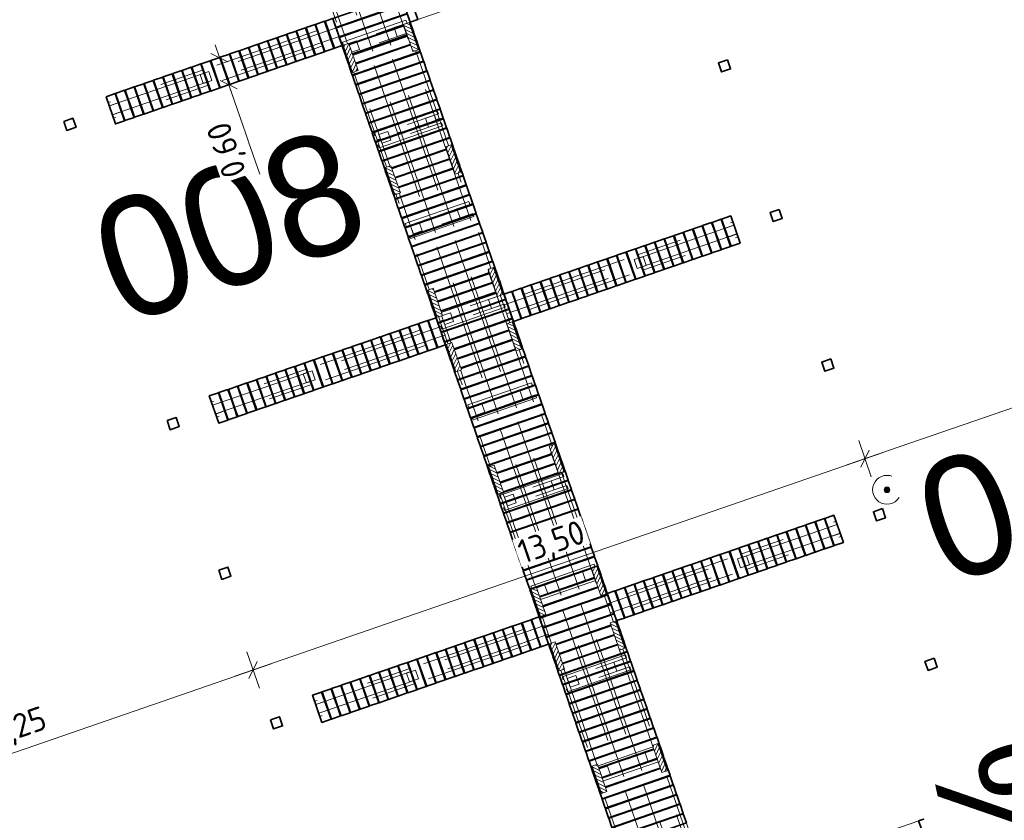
# Model space of a CAD drawing. Header units: metres. Extents: x 264779 to 275389, y 575281 to 580396.
# Tile 30 of 174: x 265242 to 265262, y 576987 to 577004. Entities that reach past the tile are written whole.
import ezdxf
from ezdxf.enums import TextEntityAlignment as Align

# ---------------------------------------------------------------- set-up
doc = ezdxf.new("R2018")
doc.units = ezdxf.units.M
doc.set_wipeout_variables(frame=1)
doc.linetypes.add('HIDDEN', pattern=[9.525, 6.35, -3.175])
for name, color, linetype, lineweight in [('B-ME-MO-BORING-S', 252, 'Continuous', 18), ('N-WA-RI-DETAIL1-G', 1, 'HIDDEN', 18), ('N-WE-IE-MEUBILAIR_WATERWEGMEUBILAIR_KIKKER-S', 11, 'Continuous', 18), ('N-WE-OG-TOPOGRAFIE-G', 7, 'Continuous', 35), ('N-XX-AL-TOPOGRAFIE-G', 7, 'Continuous', 35), ('X-XX-AL-AANPIJLING-T25', 7, 'Continuous', 25), ('X-XX-AL-VERKANTING_ÉÉN_OOR-S', 7, 'Continuous', 25)]:
    doc.layers.add(name, color=color, linetype=linetype, lineweight=lineweight)
doc.layers.add('X-XX-AL-HULPLAAG-G', color=6, linetype='Continuous', lineweight=18, plot=False)
doc.styles.add('NLCS-ISO-ANNOTATIVE-T25', font='NLCS-ISO.ttf', dxfattribs={"height": 2.5})
doc.styles.get("Standard").update_dxf_attribs({"font": 'arial.ttf'})
doc.dimstyles.new('NLCS-ANNOTATIVE-T25-SCHRAP', dxfattribs={"dimtxt": 2.5, "dimasz": 1.4, "dimexe": 2, "dimexo": 2, "dimgap": 0.7, "dimtad": 1, "dimzin": 0, "dimtxsty": 'NLCS-ISO-ANNOTATIVE-T25', "dimblk": 'OBLIQUE', "dimcen": 2.5, "dimdle": 2, "dimclrd": 256, "dimclre": 256, "dimclrt": 256, "dimadec": 1, "dimazin": 0, "dimtfac": 1, "dimtofl": 0, "dimtmove": 1, "dimatfit": 0, "dimldrblk": 'OBLIQUE', "dimfxl": 2, "dimfxlon": 1, "dimtfillclr": 256, "dimtolj": 1, "dimtzin": 0, "dimlwd": 18, "dimlwe": 18, "dimarcsym": 0})

# ---------------------------------------------------------------- blocks, each defined once
blk = doc.blocks.new('_Oblique')
at = {"color": 0, "linetype": 'ByBlock', "lineweight": -2}
blk.add_line((-0.5, -0.5), (0.5, 0.5), dxfattribs=at)
blk = doc.blocks.new('*D20')
at = {"layer": 'Defpoints', "color": 0, "transparency": 16777216}
for p in [(265259.412, 576994.948), (265262.645, 576985.588), (265249.166, 576983.263)]:
    blk.add_point(p, dxfattribs=at)
at = {"layer": 'X-XX-AL-AANPIJLING-T25', "lineweight": 18, "transparency": 16777216}
for p, q in [((265259.543, 576994.57), (265259.282, 576995.326)), ((265246.274, 576990.411), (265259.79, 576995.079)), ((265246.783, 576990.163), (265246.522, 576990.919))]:
    blk.add_line(p, q, dxfattribs=at)
at = {"layer": 'X-XX-AL-AANPIJLING-T25', "lineweight": 18, "transparency": 16777216, "xscale": 0.28, "yscale": 0.28, "zscale": 0.28}
for p, rotation in [((265259.412, 576994.948), 19.05492901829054), ((265246.653, 576990.541), 199.0549290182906)]:
    blk.add_blockref('_Oblique', p, dxfattribs=dict(at, rotation=rotation))
at = {"layer": 'X-XX-AL-AANPIJLING-T25', "transparency": 16777216, "insert": (265252.889, 576993.161), "char_height": 0.5, "attachment_point": 5, "rotation": 19.0549, "style": 'NLCS-ISO-ANNOTATIVE-T25', "bg_fill": 3, "box_fill_scale": 1.1, "bg_fill_color": 256, "bg_fill_true_color": 13158600, "bg_fill_transparency": 0}
blk.add_mtext('\\A1;13,50', dxfattribs=at)
blk = doc.blocks.new('*D21')
at = {"layer": 'Defpoints', "color": 0, "transparency": 16777216}
for p in [(265271.7, 576999.193), (265274.282, 576991.719), (265262.645, 576985.588)]:
    blk.add_point(p, dxfattribs=at)
at = {"layer": 'X-XX-AL-AANPIJLING-T25', "lineweight": 18, "transparency": 16777216}
for p, q in [((265271.831, 576998.815), (265271.57, 576999.571)), ((265259.034, 576994.818), (265272.078, 576999.323)), ((265259.543, 576994.57), (265259.282, 576995.326))]:
    blk.add_line(p, q, dxfattribs=at)
at = {"layer": 'X-XX-AL-AANPIJLING-T25', "lineweight": 18, "transparency": 16777216, "xscale": 0.28, "yscale": 0.28, "zscale": 0.28}
for p, rotation in [((265271.7, 576999.193), 19.05492901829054), ((265259.412, 576994.948), 199.0549290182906)]:
    blk.add_blockref('_Oblique', p, dxfattribs=dict(at, rotation=rotation))
at = {"layer": 'X-XX-AL-AANPIJLING-T25', "transparency": 16777216, "insert": (265265.413, 576997.486), "char_height": 0.5, "attachment_point": 5, "rotation": 19.0549, "style": 'NLCS-ISO-ANNOTATIVE-T25', "bg_fill": 3, "box_fill_scale": 1.1, "bg_fill_color": 256, "bg_fill_true_color": 13158600, "bg_fill_transparency": 0}
blk.add_mtext('\\A1;13,00', dxfattribs=at)
blk = doc.blocks.new('*U54')
h = blk.add_hatch(color=256)
h.dxf.hatch_style = 1
h.paths.add_polyline_path([(-4.55, 13.24), (0, 0), (-2.36, -0.81)])
at = {"flags": 128}
blk.add_lwpolyline([(-4.55, 13.24), (0, 0), (-2.36, -0.81), (-4.55, 13.24)], dxfattribs=at)
at = {"lineweight": 30, "flags": 47}
blk.add_attdef('HELLING', text='', height=2.5, rotation=101.9534, dxfattribs=at).set_placement((-5.71, 9.93), align=Align.BOTTOM_RIGHT)
blk = doc.blocks.new('*D60')
at = {"layer": 'Defpoints', "color": 0, "transparency": 16777216}
for p in [(265246.188, 577003.393), (265246.146, 577002.743), (265246.384, 577002.826)]:
    blk.add_point(p, dxfattribs=at)
at = {"layer": 'X-XX-AL-AANPIJLING-T25', "lineweight": 18, "transparency": 16777216}
for p, q in [((265245.95, 577003.311), (265245.859, 577003.575)), ((265245.95, 577003.311), (265245.572, 577003.18)), ((265245.95, 577003.311), (265246.146, 577002.743)), ((265246.146, 577002.743), (265245.768, 577002.613)), ((265246.146, 577002.743), (265246.237, 577002.479)), ((265246.79, 577000.878), (265246.146, 577002.743))]:
    blk.add_line(p, q, dxfattribs=at)
at = {"layer": 'X-XX-AL-AANPIJLING-T25', "lineweight": 18, "transparency": 16777216, "xscale": 0.28, "yscale": 0.28, "zscale": 0.28}
for p, rotation in [((265245.95, 577003.311), 289.0405523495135), ((265246.146, 577002.743), 109.0405523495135)]:
    blk.add_blockref('_Oblique', p, dxfattribs=dict(at, rotation=rotation))
at = {"layer": 'X-XX-AL-AANPIJLING-T25', "transparency": 16777216, "insert": (265246.145, 577001.398), "char_height": 0.5, "attachment_point": 5, "rotation": 109.0406, "style": 'NLCS-ISO-ANNOTATIVE-T25', "bg_fill": 3, "box_fill_scale": 1.1, "bg_fill_color": 256, "bg_fill_true_color": 13158600, "bg_fill_transparency": 0}
blk.add_mtext('\\A1;0,60', dxfattribs=at)
blk = doc.blocks.new('*D87')
at = {"layer": 'Defpoints', "color": 0, "transparency": 16777216}
for p in [(265246.653, 576990.541), (265249.166, 576983.263), (265240.915, 576975.761)]:
    blk.add_point(p, dxfattribs=at)
at = {"layer": 'X-XX-AL-AANPIJLING-T25', "lineweight": 18, "transparency": 16777216}
for p, q in [((265246.783, 576990.163), (265246.522, 576990.919)), ((265236.588, 576987.065), (265247.031, 576990.672)), ((265237.097, 576986.817), (265236.836, 576987.574))]:
    blk.add_line(p, q, dxfattribs=at)
at = {"layer": 'X-XX-AL-AANPIJLING-T25', "lineweight": 18, "transparency": 16777216, "xscale": 0.28, "yscale": 0.28, "zscale": 0.28}
for p, rotation in [((265246.653, 576990.541), 19.05492901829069), ((265236.966, 576987.195), 199.0549290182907)]:
    blk.add_blockref('_Oblique', p, dxfattribs=dict(at, rotation=rotation))
at = {"layer": 'X-XX-AL-AANPIJLING-T25', "transparency": 16777216, "insert": (265241.666, 576989.284), "char_height": 0.5, "attachment_point": 5, "rotation": 19.0549, "style": 'NLCS-ISO-ANNOTATIVE-T25', "bg_fill": 3, "box_fill_scale": 1.1, "bg_fill_color": 256, "bg_fill_true_color": 13158600, "bg_fill_transparency": 0}
blk.add_mtext('\\A1;10,25', dxfattribs=at)
blk = doc.blocks.new('Boring uitgevoerd door derden')
h = blk.add_hatch(color=256)
h.dxf.hatch_style = 1
edge = h.paths.add_edge_path()
edge.add_arc((0, 0), 0.3, 0, 360)
for radius in [1.5, 0.3]:
    blk.add_circle((0, 0), radius)
at = {"lineweight": 30, "flags": 104}
blk.add_attdef('01', text='', height=1.8, dxfattribs=at).set_placement((2.52, 0.99), align=Align.TOP_LEFT)
blk = doc.blocks.new('Kikker')
blk.add_wipeout([(0, 0.6), (0, 0), (3, 0), (3, 0.6)])
at = {"layer": 'N-WE-IE-MEUBILAIR_WATERWEGMEUBILAIR_KIKKER-S'}
h = blk.add_hatch(dxfattribs=at)
h.set_pattern_fill('ANSI31', color=256, scale=0.1, angle=-138.5509)
h.set_pattern_definition([(225, (1.68545, 2.0885), (0.224506, -0.224506), [])])
h.paths.add_polyline_path([(3, 0), (0, 0), (0, 0.6), (3, 0.6)])
blk.add_lwpolyline([(3, 0), (0, 0), (0, 0.6), (3, 0.6)], close=True, dxfattribs=at)

msp = doc.modelspace()

# ---------------------------------------------------------------- linework, layer by layer
at = {"layer": 'N-WA-RI-DETAIL1-G', "ltscale": 0.35, "flags": 128}
for points in [[(265249.157, 577005.796), (265250.465, 577002.015), (265250.532, 577002.038), (265249.223, 577005.818)], [(265248.423, 577005.541), (265249.731, 577001.761), (265249.665, 577001.738), (265248.357, 577005.518)], [(265248.801, 577005.672), (265250.109, 577001.892), (265250.043, 577001.869), (265248.735, 577005.649)], [(265248, 577005.395), (265249.308, 577001.615), (265249.242, 577001.592), (265247.933, 577005.372)], [(265248.539, 577003.568), (265248.516, 577003.634), (265249.839, 577004.092), (265249.862, 577004.026)], [(265248.444, 577003.952), (265245.639, 577002.987), (265245.616, 577003.053), (265248.422, 577004.018)], [(265249.595, 577003.934), (265249.78, 577003.998), (265249.843, 577003.813), (265249.659, 577003.75)], [(265248.508, 577003.767), (265245.702, 577002.802), (265245.725, 577002.736), (265248.531, 577003.701)], [(265247.438, 577003.605), (265247.622, 577003.669), (265247.686, 577003.485), (265247.502, 577003.421)], [(265248.603, 577003.384), (265248.626, 577003.318), (265249.949, 577003.776), (265249.926, 577003.842)], [(265248.622, 577003.597), (265248.806, 577003.661), (265248.87, 577003.476), (265248.686, 577003.413)], [(265245.639, 577002.987), (265243.653, 577002.304), (265243.63, 577002.37), (265245.616, 577003.053)], [(265245.547, 577002.955), (265245.731, 577003.018), (265245.795, 577002.834), (265245.61, 577002.77)], [(265245.702, 577002.802), (265243.717, 577002.119), (265243.739, 577002.053), (265245.725, 577002.736)], [(265243.656, 577002.302), (265243.84, 577002.366), (265243.904, 577002.182), (265243.72, 577002.118)], [(265249.193, 577001.678), (265249.17, 577001.744), (265250.494, 577002.202), (265250.516, 577002.136)], [(265250.249, 577002.044), (265250.434, 577002.108), (265250.497, 577001.923), (265250.313, 577001.86)], [(265250.466, 577002.015), (265251.774, 576998.235), (265251.84, 576998.258), (265250.532, 577002.038)], [(265249.257, 577001.494), (265249.28, 577001.428), (265250.603, 577001.886), (265250.58, 577001.952)], [(265250.109, 577001.892), (265251.417, 576998.112), (265251.351, 576998.089), (265250.043, 577001.869)], [(265249.308, 577001.615), (265250.616, 576997.835), (265250.55, 576997.812), (265249.242, 577001.592)], [(265249.276, 577001.707), (265249.46, 577001.771), (265249.524, 577001.586), (265249.34, 577001.523)], [(265249.731, 577001.761), (265251.039, 576997.981), (265250.973, 576997.958), (265249.665, 577001.738)], [(265249.848, 576999.788), (265249.825, 576999.854), (265251.148, 577000.312), (265251.171, 577000.246)], [(265250.904, 577000.154), (265251.088, 577000.217), (265251.151, 577000.033), (265250.967, 576999.969)], [(265249.911, 576999.604), (265249.934, 576999.538), (265251.257, 576999.996), (265251.234, 577000.062)], [(265249.93, 576999.817), (265250.114, 576999.88), (265250.178, 576999.696), (265249.994, 576999.632)], [(265254.693, 576999.129), (265256.677, 576999.816), (265256.654, 576999.883), (265254.67, 576999.195)], [(265256.675, 576999.813), (265256.491, 576999.75), (265256.555, 576999.566), (265256.739, 576999.629)], [(265254.756, 576998.945), (265256.741, 576999.632), (265256.763, 576999.566), (265254.779, 576998.879)], [(265251.889, 576998.158), (265254.693, 576999.129), (265254.67, 576999.195), (265251.866, 576998.225)], [(265254.785, 576999.161), (265254.6, 576999.097), (265254.664, 576998.913), (265254.848, 576998.977)], [(265251.953, 576997.974), (265254.756, 576998.945), (265254.779, 576998.879), (265251.975, 576997.908)], [(265250.502, 576997.898), (265250.479, 576997.964), (265251.802, 576998.422), (265251.825, 576998.356)], [(265252.895, 576998.507), (265252.711, 576998.443), (265252.774, 576998.259), (265252.958, 576998.322)], [(265250.565, 576997.714), (265250.588, 576997.648), (265251.911, 576998.105), (265251.888, 576998.172)], [(265251.558, 576998.264), (265251.742, 576998.327), (265251.806, 576998.143), (265251.621, 576998.079)], [(265251.774, 576998.235), (265253.082, 576994.455), (265253.148, 576994.477), (265251.84, 576998.257)], [(265250.584, 576997.927), (265250.769, 576997.99), (265250.832, 576997.806), (265250.648, 576997.742)], [(265251.039, 576997.98), (265252.347, 576994.2), (265252.281, 576994.177), (265250.973, 576997.957)], [(265251.417, 576998.111), (265252.725, 576994.331), (265252.659, 576994.308), (265251.351, 576998.088)], [(265250.598, 576997.713), (265247.792, 576996.748), (265247.769, 576996.814), (265250.575, 576997.779)], [(265250.616, 576997.834), (265251.924, 576994.054), (265251.858, 576994.031), (265250.55, 576997.811)], [(265250.661, 576997.528), (265247.856, 576996.563), (265247.878, 576996.497), (265250.684, 576997.462)], [(265249.591, 576997.366), (265249.775, 576997.43), (265249.839, 576997.246), (265249.655, 576997.182)], [(265247.792, 576996.748), (265245.806, 576996.065), (265245.783, 576996.131), (265247.769, 576996.814)], [(265247.7, 576996.716), (265247.884, 576996.779), (265247.948, 576996.595), (265247.763, 576996.532)], [(265247.856, 576996.563), (265245.87, 576995.88), (265245.893, 576995.814), (265247.878, 576996.497)], [(265251.156, 576996.007), (265251.133, 576996.073), (265252.456, 576996.531), (265252.479, 576996.465)], [(265251.219, 576995.823), (265251.242, 576995.757), (265252.565, 576996.215), (265252.543, 576996.281)], [(265252.212, 576996.373), (265252.396, 576996.437), (265252.46, 576996.252), (265252.275, 576996.189)], [(265245.809, 576996.063), (265245.994, 576996.127), (265246.057, 576995.943), (265245.873, 576995.879)], [(265251.238, 576996.036), (265251.423, 576996.1), (265251.486, 576995.916), (265251.302, 576995.852)], [(265251.81, 576994.117), (265251.787, 576994.183), (265253.11, 576994.641), (265253.133, 576994.575)], [(265252.866, 576994.483), (265253.05, 576994.547), (265253.114, 576994.362), (265252.929, 576994.299)], [(265253.082, 576994.454), (265254.39, 576990.674), (265254.456, 576990.697), (265253.148, 576994.477)], [(265251.874, 576993.933), (265251.896, 576993.867), (265253.219, 576994.325), (265253.197, 576994.391)], [(265252.725, 576994.331), (265254.034, 576990.551), (265253.967, 576990.528), (265252.659, 576994.308)], [(265251.924, 576994.054), (265253.233, 576990.274), (265253.166, 576990.251), (265251.858, 576994.031)], [(265251.892, 576994.146), (265252.077, 576994.21), (265252.14, 576994.026), (265251.956, 576993.962)], [(265252.347, 576994.2), (265253.656, 576990.42), (265253.589, 576990.397), (265252.281, 576994.177)], [(265256.846, 576992.89), (265258.83, 576993.577), (265258.807, 576993.644), (265256.823, 576992.956)], [(265258.828, 576993.575), (265258.644, 576993.511), (265258.708, 576993.327), (265258.892, 576993.39)], [(265256.909, 576992.706), (265258.894, 576993.393), (265258.917, 576993.327), (265256.932, 576992.64)], [(265254.042, 576991.919), (265256.846, 576992.89), (265256.823, 576992.956), (265254.019, 576991.986)], [(265256.938, 576992.922), (265256.754, 576992.859), (265256.817, 576992.674), (265257.002, 576992.738)], [(265252.464, 576992.227), (265252.441, 576992.293), (265253.764, 576992.751), (265253.787, 576992.685)], [(265253.52, 576992.593), (265253.704, 576992.656), (265253.768, 576992.472), (265253.584, 576992.408)], [(265254.106, 576991.735), (265256.909, 576992.706), (265256.932, 576992.64), (265254.129, 576991.669)], [(265252.528, 576992.043), (265252.551, 576991.977), (265253.874, 576992.435), (265253.851, 576992.501)], [(265252.547, 576992.256), (265252.731, 576992.319), (265252.795, 576992.135), (265252.61, 576992.071)], [(265255.048, 576992.268), (265254.864, 576992.204), (265254.927, 576992.02), (265255.112, 576992.083)], [(265252.751, 576991.474), (265249.945, 576990.509), (265249.922, 576990.575), (265252.728, 576991.54)], [(265252.814, 576991.289), (265250.009, 576990.324), (265250.032, 576990.258), (265252.837, 576991.223)], [(265251.744, 576991.127), (265251.929, 576991.191), (265251.992, 576991.007), (265251.808, 576990.943)], [(265253.118, 576990.337), (265253.095, 576990.403), (265254.418, 576990.861), (265254.441, 576990.795)], [(265254.174, 576990.703), (265254.358, 576990.766), (265254.422, 576990.582), (265254.238, 576990.518)], [(265249.945, 576990.509), (265247.959, 576989.826), (265247.936, 576989.892), (265249.922, 576990.575)], [(265249.853, 576990.477), (265250.037, 576990.541), (265250.101, 576990.356), (265249.917, 576990.293)], [(265253.182, 576990.153), (265253.205, 576990.087), (265254.528, 576990.545), (265254.505, 576990.611)], [(265254.034, 576990.55), (265255.342, 576986.77), (265255.276, 576986.747), (265253.968, 576990.527)], [(265254.39, 576990.674), (265255.698, 576986.894), (265255.765, 576986.916), (265254.457, 576990.697)], [(265250.009, 576990.324), (265248.023, 576989.641), (265248.046, 576989.575), (265250.032, 576990.258)], [(265253.201, 576990.366), (265253.385, 576990.429), (265253.449, 576990.245), (265253.264, 576990.181)], [(265253.656, 576990.419), (265254.964, 576986.639), (265254.898, 576986.616), (265253.59, 576990.397)], [(265253.233, 576990.273), (265254.541, 576986.493), (265254.475, 576986.47), (265253.167, 576990.25)], [(265247.962, 576989.824), (265248.147, 576989.888), (265248.21, 576989.704), (265248.026, 576989.64)], [(265253.772, 576988.446), (265253.749, 576988.513), (265255.072, 576988.97), (265255.095, 576988.904)], [(265253.836, 576988.262), (265253.859, 576988.196), (265255.182, 576988.654), (265255.159, 576988.72)], [(265254.828, 576988.812), (265255.013, 576988.876), (265255.076, 576988.691), (265254.892, 576988.628)], [(265253.855, 576988.475), (265254.039, 576988.539), (265254.103, 576988.355), (265253.919, 576988.291)]]:
    msp.add_lwpolyline(points, close=True, dxfattribs=at)
at = {"layer": 'N-WE-OG-TOPOGRAFIE-G', "ltscale": 0.1}
for points in [[(265256.545, 577003.265), (265256.61, 577003.075), (265256.421, 577003.01), (265256.356, 577003.199)], [(265242.707, 577001.98), (265242.772, 577001.791), (265242.961, 577001.856), (265242.896, 577002.045)], [(265257.621, 577000.145), (265257.687, 576999.956), (265257.498, 576999.891), (265257.432, 577000.08)], [(265243.783, 576998.86), (265243.849, 576998.671), (265244.038, 576998.737), (265243.972, 576998.926)], [(265258.698, 576997.026), (265258.763, 576996.837), (265258.574, 576996.771), (265258.509, 576996.96)], [(265244.86, 576995.741), (265244.925, 576995.552), (265245.114, 576995.617), (265245.049, 576995.806)]]:
    msp.add_lwpolyline(points, close=True, dxfattribs=at)
at = {"layer": 'N-XX-AL-TOPOGRAFIE-G', "flags": 128}
for points in [[(265248.313, 577004.126), (265248.379, 577003.937), (265249.797, 577004.427), (265249.731, 577004.616)], [(265249.892, 577004.671), (265249.731, 577004.616), (265249.927, 577004.048), (265250.088, 577004.104)], [(265248.382, 577003.928), (265248.447, 577003.739), (265249.865, 577004.228), (265249.8, 577004.417)], [(265248.153, 577004.071), (265248.313, 577004.126), (265248.509, 577003.559), (265248.348, 577003.504)], [(265248.45, 577003.729), (265248.516, 577003.54), (265249.934, 577004.03), (265249.868, 577004.219)], [(265247.557, 577003.865), (265247.746, 577003.93), (265247.942, 577003.363), (265247.753, 577003.298)], [(265247.756, 577003.934), (265247.945, 577003.999), (265248.14, 577003.432), (265247.951, 577003.367)], [(265247.954, 577004.002), (265248.143, 577004.067), (265248.339, 577003.5), (265248.15, 577003.435)], [(265248.519, 577003.531), (265248.584, 577003.342), (265250.002, 577003.831), (265249.937, 577004.02)], [(265246.962, 577003.66), (265247.151, 577003.725), (265247.346, 577003.158), (265247.157, 577003.093)], [(265247.16, 577003.728), (265247.349, 577003.793), (265247.545, 577003.226), (265247.356, 577003.161)], [(265247.359, 577003.797), (265247.548, 577003.862), (265247.743, 577003.295), (265247.554, 577003.23)], [(265248.587, 577003.332), (265248.653, 577003.143), (265250.071, 577003.633), (265250.005, 577003.822)], [(265246.366, 577003.454), (265246.555, 577003.519), (265246.751, 577002.952), (265246.562, 577002.887)], [(265246.565, 577003.523), (265246.754, 577003.588), (265246.949, 577003.021), (265246.76, 577002.956)], [(265246.763, 577003.591), (265246.952, 577003.656), (265247.148, 577003.089), (265246.959, 577003.024)], [(265248.656, 577003.134), (265248.721, 577002.945), (265250.139, 577003.434), (265250.074, 577003.623)], [(265245.771, 577003.249), (265245.96, 577003.314), (265246.155, 577002.747), (265245.966, 577002.681)], [(265245.969, 577003.317), (265246.158, 577003.382), (265246.354, 577002.815), (265246.165, 577002.75)], [(265246.168, 577003.386), (265246.357, 577003.451), (265246.552, 577002.884), (265246.363, 577002.818)], [(265248.724, 577002.935), (265248.79, 577002.746), (265250.208, 577003.235), (265250.142, 577003.425)], [(265245.175, 577003.043), (265245.364, 577003.108), (265245.56, 577002.541), (265245.371, 577002.476)], [(265245.374, 577003.112), (265245.563, 577003.177), (265245.758, 577002.61), (265245.569, 577002.544)], [(265245.572, 577003.18), (265245.761, 577003.245), (265245.957, 577002.678), (265245.768, 577002.613)], [(265248.793, 577002.737), (265248.858, 577002.548), (265250.276, 577003.037), (265250.211, 577003.226)], [(265244.579, 577002.838), (265244.769, 577002.903), (265244.964, 577002.336), (265244.775, 577002.27)], [(265244.778, 577002.906), (265244.967, 577002.971), (265245.163, 577002.404), (265244.974, 577002.339)], [(265244.976, 577002.975), (265245.166, 577003.04), (265245.361, 577002.473), (265245.172, 577002.407)], [(265248.861, 577002.538), (265248.927, 577002.349), (265250.345, 577002.838), (265250.279, 577003.028)], [(265244.049, 577002.443), (265243.984, 577002.632), (265244.173, 577002.697), (265244.369, 577002.13), (265244.18, 577002.065), (265244.114, 577002.254)], [(265244.182, 577002.701), (265244.371, 577002.766), (265244.567, 577002.199), (265244.378, 577002.133)], [(265244.381, 577002.769), (265244.57, 577002.834), (265244.766, 577002.267), (265244.577, 577002.202)], [(265248.93, 577002.34), (265248.995, 577002.151), (265250.413, 577002.64), (265250.348, 577002.829)], [(265243.587, 577002.495), (265243.776, 577002.56), (265243.972, 577001.993), (265243.783, 577001.928)], [(265244.105, 577002.251), (265244.17, 577002.062), (265243.981, 577001.996), (265243.785, 577002.564), (265243.974, 577002.629), (265244.04, 577002.44)], [(265248.998, 577002.141), (265249.064, 577001.952), (265250.482, 577002.441), (265250.416, 577002.631)], [(265249.067, 577001.943), (265249.132, 577001.754), (265250.55, 577002.243), (265250.485, 577002.432)], [(265249.135, 577001.744), (265249.201, 577001.555), (265250.619, 577002.044), (265250.553, 577002.233)], [(265249.204, 577001.546), (265249.269, 577001.357), (265250.687, 577001.846), (265250.622, 577002.035)], [(265249.272, 577001.347), (265249.338, 577001.158), (265250.756, 577001.647), (265250.69, 577001.836)], [(265249.341, 577001.149), (265249.406, 577000.96), (265250.824, 577001.449), (265250.759, 577001.638)], [(265249.409, 577000.95), (265249.475, 577000.761), (265250.893, 577001.25), (265250.827, 577001.439)], [(265249.478, 577000.752), (265249.543, 577000.563), (265250.961, 577001.052), (265250.896, 577001.241)], [(265249.547, 577000.553), (265249.612, 577000.364), (265251.03, 577000.853), (265250.964, 577001.042)], [(265249.615, 577000.355), (265249.68, 577000.165), (265251.098, 577000.655), (265251.033, 577000.844)], [(265249.684, 577000.156), (265249.749, 576999.967), (265251.167, 577000.456), (265251.101, 577000.645)], [(265249.752, 576999.958), (265249.817, 576999.768), (265251.235, 577000.258), (265251.17, 577000.447)], [(265249.821, 576999.759), (265249.886, 576999.57), (265251.304, 577000.059), (265251.238, 577000.248)], [(265249.889, 576999.561), (265249.954, 576999.371), (265251.372, 576999.861), (265251.307, 577000.05)], [(265256.611, 577000.008), (265256.422, 576999.943), (265256.618, 576999.375), (265256.807, 576999.441)], [(265249.958, 576999.362), (265250.023, 576999.173), (265251.441, 576999.662), (265251.376, 576999.851)], [(265256.015, 576999.802), (265255.826, 576999.737), (265256.022, 576999.17), (265256.211, 576999.235)], [(265256.279, 576999.682), (265256.214, 576999.871), (265256.025, 576999.806), (265256.221, 576999.238), (265256.41, 576999.304), (265256.344, 576999.493)], [(265256.354, 576999.496), (265256.419, 576999.307), (265256.608, 576999.372), (265256.412, 576999.939), (265256.223, 576999.874), (265256.289, 576999.685)], [(265250.026, 576999.163), (265250.091, 576998.974), (265251.509, 576999.464), (265251.444, 576999.653)], [(265255.42, 576999.597), (265255.231, 576999.532), (265255.427, 576998.964), (265255.616, 576999.03)], [(265255.618, 576999.665), (265255.429, 576999.6), (265255.625, 576999.033), (265255.814, 576999.098)], [(265255.817, 576999.734), (265255.628, 576999.669), (265255.824, 576999.101), (265256.013, 576999.167)], [(265250.095, 576998.965), (265250.16, 576998.776), (265251.578, 576999.265), (265251.513, 576999.454)], [(265254.824, 576999.391), (265254.635, 576999.326), (265254.831, 576998.759), (265255.02, 576998.824)], [(265255.023, 576999.46), (265254.834, 576999.395), (265255.029, 576998.827), (265255.219, 576998.893)], [(265255.221, 576999.528), (265255.032, 576999.463), (265255.228, 576998.896), (265255.417, 576998.961)], [(265250.163, 576998.766), (265250.228, 576998.577), (265251.646, 576999.067), (265251.581, 576999.256)], [(265254.229, 576999.186), (265254.04, 576999.12), (265254.235, 576998.553), (265254.425, 576998.619)], [(265254.427, 576999.254), (265254.238, 576999.189), (265254.434, 576998.622), (265254.623, 576998.687)], [(265254.626, 576999.323), (265254.437, 576999.258), (265254.632, 576998.69), (265254.822, 576998.756)], [(265250.232, 576998.568), (265250.297, 576998.379), (265251.715, 576998.868), (265251.65, 576999.057)], [(265253.633, 576998.98), (265253.444, 576998.915), (265253.64, 576998.348), (265253.829, 576998.413)], [(265253.832, 576999.049), (265253.643, 576998.983), (265253.838, 576998.416), (265254.027, 576998.482)], [(265254.03, 576999.117), (265253.841, 576999.052), (265254.037, 576998.485), (265254.226, 576998.55)], [(265250.3, 576998.369), (265250.365, 576998.18), (265251.783, 576998.67), (265251.718, 576998.859)], [(265253.038, 576998.775), (265252.849, 576998.709), (265253.044, 576998.142), (265253.233, 576998.208)], [(265253.236, 576998.843), (265253.047, 576998.778), (265253.243, 576998.211), (265253.432, 576998.276)], [(265253.435, 576998.912), (265253.246, 576998.846), (265253.441, 576998.279), (265253.63, 576998.345)], [(265250.369, 576998.171), (265250.434, 576997.982), (265251.852, 576998.471), (265251.787, 576998.66)], [(265252.442, 576998.569), (265252.253, 576998.504), (265252.449, 576997.937), (265252.638, 576998.002)], [(265252.641, 576998.638), (265252.452, 576998.572), (265252.647, 576998.005), (265252.836, 576998.07)], [(265252.839, 576998.706), (265252.65, 576998.641), (265252.846, 576998.074), (265253.035, 576998.139)], [(265250.437, 576997.972), (265250.502, 576997.783), (265251.92, 576998.273), (265251.855, 576998.462)], [(265252.045, 576998.432), (265251.884, 576998.377), (265252.08, 576997.81), (265252.241, 576997.865)], [(265252.244, 576998.501), (265252.055, 576998.435), (265252.25, 576997.868), (265252.439, 576997.933)], [(265250.506, 576997.774), (265250.571, 576997.585), (265251.989, 576998.074), (265251.924, 576998.263)], [(265250.574, 576997.575), (265250.639, 576997.386), (265252.057, 576997.876), (265251.992, 576998.065)], [(265249.909, 576997.695), (265250.098, 576997.76), (265250.294, 576997.193), (265250.105, 576997.128)], [(265250.107, 576997.763), (265250.296, 576997.829), (265250.492, 576997.261), (265250.303, 576997.196)], [(265250.306, 576997.832), (265250.467, 576997.887), (265250.662, 576997.32), (265250.502, 576997.265)], [(265250.643, 576997.377), (265250.708, 576997.188), (265252.126, 576997.677), (265252.061, 576997.866)], [(265249.313, 576997.489), (265249.502, 576997.555), (265249.698, 576996.987), (265249.509, 576996.922)], [(265249.512, 576997.558), (265249.701, 576997.623), (265249.897, 576997.056), (265249.708, 576996.991)], [(265249.71, 576997.626), (265249.899, 576997.692), (265250.095, 576997.124), (265249.906, 576997.059)], [(265250.711, 576997.178), (265250.776, 576996.989), (265252.194, 576997.479), (265252.129, 576997.668)], [(265248.718, 576997.284), (265248.907, 576997.349), (265249.103, 576996.782), (265248.913, 576996.717)], [(265248.916, 576997.352), (265249.105, 576997.418), (265249.301, 576996.85), (265249.112, 576996.785)], [(265249.115, 576997.421), (265249.304, 576997.486), (265249.5, 576996.919), (265249.31, 576996.854)], [(265250.78, 576996.98), (265250.845, 576996.791), (265252.263, 576997.28), (265252.198, 576997.469)], [(265248.122, 576997.078), (265248.311, 576997.143), (265248.507, 576996.576), (265248.318, 576996.511)], [(265248.321, 576997.147), (265248.51, 576997.212), (265248.706, 576996.645), (265248.516, 576996.58)], [(265248.519, 576997.215), (265248.708, 576997.281), (265248.904, 576996.713), (265248.715, 576996.648)], [(265250.848, 576996.781), (265250.913, 576996.592), (265252.331, 576997.082), (265252.266, 576997.271)], [(265247.527, 576996.873), (265247.716, 576996.938), (265247.911, 576996.371), (265247.722, 576996.306)], [(265247.725, 576996.941), (265247.914, 576997.006), (265248.11, 576996.439), (265247.921, 576996.374)], [(265247.924, 576997.01), (265248.113, 576997.075), (265248.308, 576996.508), (265248.119, 576996.443)], [(265250.917, 576996.583), (265250.982, 576996.394), (265252.4, 576996.883), (265252.335, 576997.072)], [(265246.931, 576996.667), (265247.12, 576996.732), (265247.316, 576996.165), (265247.127, 576996.1)], [(265247.13, 576996.736), (265247.319, 576996.801), (265247.514, 576996.234), (265247.325, 576996.169)], [(265247.328, 576996.804), (265247.517, 576996.869), (265247.713, 576996.302), (265247.524, 576996.237)], [(265250.985, 576996.384), (265251.05, 576996.195), (265252.468, 576996.685), (265252.403, 576996.874)], [(265246.336, 576996.462), (265246.525, 576996.527), (265246.72, 576995.96), (265246.531, 576995.894)], [(265246.534, 576996.53), (265246.723, 576996.595), (265246.919, 576996.028), (265246.73, 576995.963)], [(265246.733, 576996.599), (265246.922, 576996.664), (265247.117, 576996.097), (265246.928, 576996.032)], [(265251.054, 576996.186), (265251.119, 576995.997), (265252.537, 576996.486), (265252.472, 576996.675)], [(265245.74, 576996.256), (265245.929, 576996.321), (265246.125, 576995.754), (265245.936, 576995.689)], [(265246.258, 576996.012), (265246.323, 576995.823), (265246.134, 576995.757), (265245.939, 576996.325), (265246.128, 576996.39), (265246.193, 576996.201)], [(265246.202, 576996.204), (265246.137, 576996.393), (265246.326, 576996.458), (265246.522, 576995.891), (265246.333, 576995.826), (265246.268, 576996.015)], [(265251.122, 576995.987), (265251.187, 576995.798), (265252.605, 576996.288), (265252.54, 576996.477)], [(265251.191, 576995.789), (265251.256, 576995.6), (265252.674, 576996.089), (265252.609, 576996.278)], [(265251.259, 576995.59), (265251.325, 576995.401), (265252.742, 576995.891), (265252.677, 576996.08)], [(265251.328, 576995.392), (265251.393, 576995.203), (265252.811, 576995.692), (265252.746, 576995.881)], [(265251.396, 576995.193), (265251.462, 576995.004), (265252.879, 576995.494), (265252.814, 576995.683)], [(265251.465, 576994.995), (265251.53, 576994.806), (265252.948, 576995.295), (265252.883, 576995.484)], [(265251.533, 576994.796), (265251.599, 576994.607), (265253.016, 576995.097), (265252.951, 576995.286)], [(265251.602, 576994.598), (265251.667, 576994.409), (265253.085, 576994.898), (265253.02, 576995.087)], [(265251.67, 576994.399), (265251.736, 576994.21), (265253.153, 576994.7), (265253.088, 576994.889)], [(265251.739, 576994.201), (265251.804, 576994.012), (265253.222, 576994.501), (265253.157, 576994.69)], [(265251.807, 576994.002), (265251.873, 576993.813), (265253.291, 576994.303), (265253.225, 576994.492)], [(265251.876, 576993.804), (265251.941, 576993.615), (265253.359, 576994.104), (265253.294, 576994.293)], [(265251.944, 576993.605), (265252.01, 576993.416), (265253.428, 576993.905), (265253.362, 576994.095)], [(265252.013, 576993.407), (265252.078, 576993.218), (265253.496, 576993.707), (265253.431, 576993.896)], [(265252.081, 576993.208), (265252.147, 576993.019), (265253.565, 576993.508), (265253.499, 576993.698)], [(265258.432, 576993.443), (265258.367, 576993.632), (265258.178, 576993.567), (265258.374, 576993), (265258.563, 576993.065), (265258.498, 576993.254)], [(265258.507, 576993.257), (265258.572, 576993.068), (265258.761, 576993.133), (265258.566, 576993.7), (265258.376, 576993.635), (265258.442, 576993.446)], [(265258.764, 576993.769), (265258.575, 576993.704), (265258.771, 576993.137), (265258.96, 576993.202)], [(265252.15, 576993.01), (265252.215, 576992.821), (265253.633, 576993.31), (265253.568, 576993.499)], [(265257.771, 576993.426), (265257.582, 576993.361), (265257.778, 576992.794), (265257.967, 576992.859)], [(265257.97, 576993.495), (265257.781, 576993.43), (265257.977, 576992.862), (265258.166, 576992.928)], [(265258.169, 576993.563), (265257.979, 576993.498), (265258.175, 576992.931), (265258.364, 576992.996)], [(265252.218, 576992.811), (265252.284, 576992.622), (265253.702, 576993.111), (265253.636, 576993.301)], [(265257.176, 576993.221), (265256.987, 576993.156), (265257.183, 576992.588), (265257.372, 576992.654)], [(265257.374, 576993.289), (265257.185, 576993.224), (265257.381, 576992.657), (265257.57, 576992.722)], [(265257.573, 576993.358), (265257.384, 576993.293), (265257.58, 576992.725), (265257.769, 576992.791)], [(265252.287, 576992.613), (265252.352, 576992.424), (265253.77, 576992.913), (265253.705, 576993.102)], [(265256.58, 576993.015), (265256.391, 576992.95), (265256.587, 576992.383), (265256.776, 576992.448)], [(265256.779, 576993.084), (265256.59, 576993.019), (265256.786, 576992.451), (265256.975, 576992.517)], [(265256.977, 576993.152), (265256.788, 576993.087), (265256.984, 576992.52), (265257.173, 576992.585)], [(265252.355, 576992.414), (265252.421, 576992.225), (265253.839, 576992.714), (265253.773, 576992.903)], [(265255.985, 576992.81), (265255.796, 576992.745), (265255.992, 576992.177), (265256.181, 576992.243)], [(265256.183, 576992.878), (265255.994, 576992.813), (265256.19, 576992.246), (265256.379, 576992.311)], [(265256.382, 576992.947), (265256.193, 576992.882), (265256.389, 576992.314), (265256.578, 576992.38)], [(265252.424, 576992.216), (265252.489, 576992.027), (265253.907, 576992.516), (265253.842, 576992.705)], [(265255.389, 576992.604), (265255.2, 576992.539), (265255.396, 576991.972), (265255.585, 576992.037)], [(265255.588, 576992.673), (265255.399, 576992.608), (265255.595, 576992.04), (265255.784, 576992.106)], [(265255.786, 576992.741), (265255.597, 576992.676), (265255.793, 576992.109), (265255.982, 576992.174)], [(265252.492, 576992.017), (265252.558, 576991.828), (265253.976, 576992.317), (265253.91, 576992.506)], [(265254.794, 576992.399), (265254.605, 576992.334), (265254.801, 576991.766), (265254.99, 576991.832)], [(265254.992, 576992.467), (265254.803, 576992.402), (265254.999, 576991.835), (265255.188, 576991.9)], [(265255.191, 576992.536), (265255.002, 576992.471), (265255.198, 576991.903), (265255.387, 576991.969)], [(265252.561, 576991.819), (265252.626, 576991.63), (265254.044, 576992.119), (265253.979, 576992.308)], [(265254.198, 576992.193), (265254.038, 576992.138), (265254.233, 576991.571), (265254.394, 576991.626)], [(265254.397, 576992.262), (265254.208, 576992.196), (265254.404, 576991.629), (265254.593, 576991.695)], [(265254.595, 576992.33), (265254.406, 576992.265), (265254.602, 576991.698), (265254.791, 576991.763)], [(265252.629, 576991.62), (265252.695, 576991.431), (265254.113, 576991.92), (265254.047, 576992.109)], [(265252.698, 576991.422), (265252.763, 576991.233), (265254.181, 576991.722), (265254.116, 576991.911)], [(265252.26, 576991.524), (265252.45, 576991.59), (265252.645, 576991.023), (265252.456, 576990.957)], [(265252.459, 576991.593), (265252.62, 576991.648), (265252.815, 576991.081), (265252.655, 576991.026)], [(265252.766, 576991.223), (265252.832, 576991.034), (265254.25, 576991.523), (265254.184, 576991.712)], [(265251.665, 576991.319), (265251.854, 576991.384), (265252.05, 576990.817), (265251.861, 576990.752)], [(265251.863, 576991.387), (265252.053, 576991.453), (265252.248, 576990.885), (265252.059, 576990.82)], [(265252.062, 576991.456), (265252.251, 576991.521), (265252.447, 576990.954), (265252.258, 576990.889)], [(265252.835, 576991.025), (265252.9, 576990.836), (265254.318, 576991.325), (265254.253, 576991.514)], [(265251.069, 576991.113), (265251.258, 576991.179), (265251.454, 576990.611), (265251.265, 576990.546)], [(265251.268, 576991.182), (265251.457, 576991.247), (265251.653, 576990.68), (265251.464, 576990.615)], [(265251.466, 576991.25), (265251.655, 576991.316), (265251.851, 576990.748), (265251.662, 576990.683)], [(265252.903, 576990.826), (265252.969, 576990.637), (265254.387, 576991.126), (265254.321, 576991.315)], [(265250.474, 576990.908), (265250.663, 576990.973), (265250.859, 576990.406), (265250.67, 576990.341)], [(265250.672, 576990.976), (265250.861, 576991.042), (265251.057, 576990.474), (265250.868, 576990.409)], [(265250.871, 576991.045), (265251.06, 576991.11), (265251.256, 576990.543), (265251.067, 576990.478)], [(265252.972, 576990.628), (265253.037, 576990.438), (265254.455, 576990.928), (265254.39, 576991.117)], [(265249.878, 576990.702), (265250.067, 576990.768), (265250.263, 576990.2), (265250.074, 576990.135)], [(265250.077, 576990.771), (265250.266, 576990.836), (265250.462, 576990.269), (265250.273, 576990.204)], [(265250.275, 576990.839), (265250.464, 576990.905), (265250.66, 576990.337), (265250.471, 576990.272)], [(265253.041, 576990.429), (265253.106, 576990.24), (265254.524, 576990.729), (265254.458, 576990.918)], [(265249.283, 576990.497), (265249.472, 576990.562), (265249.668, 576989.995), (265249.479, 576989.93)], [(265249.481, 576990.565), (265249.67, 576990.631), (265249.866, 576990.063), (265249.677, 576989.998)], [(265249.68, 576990.634), (265249.869, 576990.699), (265250.065, 576990.132), (265249.876, 576990.067)], [(265253.109, 576990.231), (265253.174, 576990.041), (265254.592, 576990.531), (265254.527, 576990.72)], [(265248.687, 576990.291), (265248.876, 576990.357), (265249.072, 576989.789), (265248.883, 576989.724)], [(265248.886, 576990.36), (265249.075, 576990.425), (265249.271, 576989.858), (265249.082, 576989.793)], [(265249.084, 576990.428), (265249.273, 576990.494), (265249.469, 576989.926), (265249.28, 576989.861)], [(265253.178, 576990.032), (265253.243, 576989.843), (265254.661, 576990.332), (265254.595, 576990.521)], [(265253.246, 576989.833), (265253.311, 576989.644), (265254.729, 576990.134), (265254.664, 576990.323)], [(265248.411, 576989.773), (265248.477, 576989.584), (265248.287, 576989.519), (265248.092, 576990.086), (265248.281, 576990.151), (265248.346, 576989.962)], [(265248.356, 576989.965), (265248.29, 576990.154), (265248.479, 576990.219), (265248.675, 576989.652), (265248.486, 576989.587), (265248.421, 576989.776)], [(265248.489, 576990.223), (265248.678, 576990.288), (265248.874, 576989.721), (265248.685, 576989.656)], [(265253.315, 576989.635), (265253.38, 576989.446), (265254.798, 576989.935), (265254.732, 576990.124)], [(265247.893, 576990.017), (265248.082, 576990.082), (265248.278, 576989.515), (265248.089, 576989.45)], [(265253.383, 576989.436), (265253.448, 576989.247), (265254.866, 576989.737), (265254.801, 576989.926)], [(265253.452, 576989.238), (265253.517, 576989.049), (265254.935, 576989.538), (265254.87, 576989.727)], [(265253.52, 576989.039), (265253.585, 576988.85), (265255.003, 576989.34), (265254.938, 576989.529)], [(265253.589, 576988.841), (265253.654, 576988.652), (265255.072, 576989.141), (265255.007, 576989.33)], [(265253.657, 576988.642), (265253.722, 576988.453), (265255.14, 576988.943), (265255.075, 576989.132)], [(265253.726, 576988.444), (265253.791, 576988.255), (265255.209, 576988.744), (265255.144, 576988.933)], [(265253.794, 576988.245), (265253.859, 576988.056), (265255.277, 576988.546), (265255.212, 576988.735)], [(265253.863, 576988.047), (265253.928, 576987.858), (265255.346, 576988.347), (265255.281, 576988.536)], [(265253.931, 576987.848), (265253.996, 576987.659), (265255.414, 576988.149), (265255.349, 576988.338)], [(265254, 576987.65), (265254.065, 576987.461), (265255.483, 576987.95), (265255.418, 576988.139)], [(265254.068, 576987.451), (265254.133, 576987.262), (265255.551, 576987.752), (265255.486, 576987.941)], [(265254.137, 576987.253), (265254.202, 576987.064), (265255.62, 576987.553), (265255.555, 576987.742)], [(265254.205, 576987.054), (265254.27, 576986.865), (265255.688, 576987.355), (265255.623, 576987.544)], [(265260.66, 576987.018), (265260.725, 576986.829), (265260.914, 576986.894), (265260.719, 576987.462), (265260.53, 576987.396), (265260.595, 576987.207)], [(265260.917, 576987.53), (265260.728, 576987.465), (265260.924, 576986.898), (265261.113, 576986.963)]]:
    msp.add_lwpolyline(points, close=True, dxfattribs=at)
at = {"layer": 'X-XX-AL-HULPLAAG-G', "flags": 128}
for points in [[(265261.113, 576986.963), (265260.917, 576987.53), (265256.191, 576985.899), (265254.233, 576991.571), (265258.96, 576993.202), (265258.764, 576993.769), (265254.038, 576992.138), (265252.08, 576997.81), (265256.807, 576999.441), (265256.611, 577000.008), (265251.884, 576998.377), (265249.927, 577004.048), (265254.653, 577005.68)], [(265248.313, 577004.126), (265243.587, 577002.495), (265243.783, 577001.928), (265248.509, 577003.559), (265250.467, 576997.887), (265245.74, 576996.256), (265245.936, 576995.689), (265250.662, 576997.32), (265252.62, 576991.648), (265247.893, 576990.017), (265248.089, 576989.45), (265252.815, 576991.081), (265254.773, 576985.41)]]:
    msp.add_lwpolyline(points, dxfattribs=at)

# ---------------------------------------------------------------- block references
at = {"layer": 'B-ME-MO-BORING-S'}
ref = msp.add_blockref('Boring uitgevoerd door derden', (265243.49, 576999.34), dxfattribs=dict(at, xscale=0.2, yscale=0.2, zscale=0.2, rotation=19.0885257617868))
lines = msp.add_mtext('008', dxfattribs={"layer": '0', "insert": (265243.105, 577000.08), "char_height": 2.5, "attachment_point": 1, "rotation": 19.0885, "bg_fill": 3, "box_fill_scale": 1.125, "bg_fill_color": 256, "bg_fill_transparency": 0})
ref.add_attrib('01', '', (265243.105, 577000.08)).embed_mtext(lines)
ref = msp.add_blockref('Boring uitgevoerd door derden', (265259.87, 576994.3), dxfattribs=dict(at, xscale=0.2, yscale=0.2, zscale=0.2, rotation=19.0885257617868))
lines = msp.add_mtext('011', dxfattribs={"layer": '0', "insert": (265260.281, 576994.653), "char_height": 2.5, "attachment_point": 1, "rotation": 19.0885, "bg_fill": 3, "box_fill_scale": 1.125, "bg_fill_color": 256, "bg_fill_transparency": 0})
ref.add_attrib('01', '', (265260.281, 576994.653)).embed_mtext(lines)

# ---------------------------------------------------------------- next in the draw order: block references
at = {"layer": 'N-WE-IE-MEUBILAIR_WATERWEGMEUBILAIR_KIKKER-S', "yscale": 0.2, "zscale": 0.2}
for p, xscale, rotation in [((265249.79, 577004.001), 0.2, 289.0405521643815), ((265248.646, 577003.606), -0.2, 109.0405525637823), ((265250.867, 577000.882), -0.2, 289.0405525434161), ((265249.723, 577000.487), 0.2, 109.0405521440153), ((265251.747, 576998.329), -0.2, 289.0405525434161), ((265250.604, 576997.935), 0.2, 109.0405521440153), ((265251.943, 576997.762), 0.2, 289.0405521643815), ((265250.799, 576997.367), -0.2, 109.0405525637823)]:
    msp.add_blockref('Kikker', p, dxfattribs=dict(at, xscale=xscale, rotation=rotation))

# ---------------------------------------------------------------- next in the draw order: dimensions: what is measured, and where the dimension line sits
at = {"layer": 'X-XX-AL-AANPIJLING-T25'}
dim = msp.add_linear_dim(base=(265246.146, 577002.743), p1=(265246.188, 577003.393), p2=(265246.384, 577002.826), angle=289.0406, dimstyle='NLCS-ANNOTATIVE-T25-SCHRAP', override={"dimtad": 4, "dimtfill": 1}, dxfattribs=at)
dim.commit()
dim.dimension.update_dxf_attribs({"geometry": '*D60', "text_midpoint": (265246.453, 577001.505), "dimtype": 160})
dim = msp.add_linear_dim(base=(265259.412, 576994.948), p1=(265249.166, 576983.263), p2=(265262.645, 576985.588), angle=199.0549, dimstyle='NLCS-ANNOTATIVE-T25-SCHRAP', override={"dimtfill": 1}, dxfattribs=at)
dim.commit()
dim.dimension.update_dxf_attribs({"geometry": '*D20', "text_midpoint": (265252.889, 576993.161)})

# ---------------------------------------------------------------- next in the draw order: linework, layer by layer
at = {"layer": 'N-WE-OG-TOPOGRAFIE-G', "ltscale": 0.1}
msp.add_lwpolyline([(265245.937, 576992.621), (265246.002, 576992.432), (265246.191, 576992.498), (265246.126, 576992.687)], close=True, dxfattribs=at)

# ---------------------------------------------------------------- next in the draw order: block references
at = {"layer": 'N-WE-IE-MEUBILAIR_WATERWEGMEUBILAIR_KIKKER-S', "yscale": 0.2, "zscale": 0.2}
for p, xscale, rotation in [((265253.02, 576994.643), -0.2, 289.0405525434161), ((265251.876, 576994.248), 0.2, 109.0405521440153), ((265253.901, 576992.091), -0.2, 289.0405525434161), ((265252.757, 576991.696), 0.2, 109.0405521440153), ((265254.096, 576991.523), 0.2, 289.0405521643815), ((265252.952, 576991.128), -0.2, 109.0405525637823), ((265255.173, 576988.404), -0.2, 289.0405525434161), ((265254.029, 576988.009), 0.2, 109.0405521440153)]:
    msp.add_blockref('Kikker', p, dxfattribs=dict(at, xscale=xscale, rotation=rotation))

# ---------------------------------------------------------------- next in the draw order: dimensions: what is measured, and where the dimension line sits
at = {"layer": 'X-XX-AL-AANPIJLING-T25'}
for base, p1, p2, picture, middle in [((265271.7, 576999.193), (265262.645, 576985.588), (265274.282, 576991.719), '*D21', (265265.413, 576997.486)), ((265246.653, 576990.541), (265240.915, 576975.761), (265249.166, 576983.263), '*D87', (265241.666, 576989.284))]:
    dim = msp.add_linear_dim(base=base, p1=p1, p2=p2, angle=199.0549, dimstyle='NLCS-ANNOTATIVE-T25-SCHRAP', override={"dimtfill": 1}, dxfattribs=at)
    dim.commit()
    dim.dimension.update_dxf_attribs({"geometry": picture, "text_midpoint": middle})

# ---------------------------------------------------------------- next in the draw order: linework, layer by layer
at = {"layer": 'N-WE-OG-TOPOGRAFIE-G', "ltscale": 0.1}
for points in [[(265259.775, 576993.906), (265259.84, 576993.717), (265259.651, 576993.652), (265259.586, 576993.841)], [(265260.851, 576990.787), (265260.916, 576990.598), (265260.727, 576990.532), (265260.662, 576990.721)], [(265247.013, 576989.502), (265247.078, 576989.313), (265247.267, 576989.378), (265247.202, 576989.567)], [(265261.928, 576987.667), (265261.993, 576987.478), (265261.804, 576987.413), (265261.739, 576987.602)]]:
    msp.add_lwpolyline(points, close=True, dxfattribs=at)

# ---------------------------------------------------------------- next in the draw order: block references
at = {"layer": 'X-XX-AL-VERKANTING_ÉÉN_OOR-S'}
ref = msp.add_blockref('*U54', (265263.467, 576979.312), dxfattribs=dict(at, xscale=0.2, yscale=0.2, zscale=0.2))
lines = msp.add_mtext('2,0%', dxfattribs={"layer": '0', "insert": (265262.326, 576981.297), "char_height": 2.5, "attachment_point": 1, "rotation": 101.9534, "bg_fill": 3, "box_fill_scale": 1.15, "bg_fill_color": 256, "bg_fill_transparency": 0})
ref.add_attrib('HELLING', '', (265262.326, 576981.297)).embed_mtext(lines)

doc.saveas('drawing.dxf')
